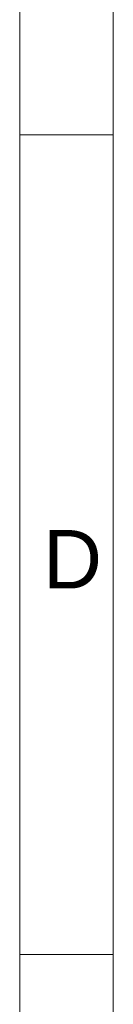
# Model space of a CAD drawing. Header units: millimetres. Extents: x 0 to 594, y 0 to 420.
# Tile 2 of 256: x 0 to 8, y 101 to 185. Entities that reach past the tile are written whole.
import ezdxf

# ---------------------------------------------------------------- set-up
doc = ezdxf.new("R2010")
doc.units = ezdxf.units.MM
doc.layers.add('256', color=7, linetype='Continuous', true_color=0xffffff)
doc.styles.add('Arial', font='txt')

msp = doc.modelspace()

# ---------------------------------------------------------------- linework, layer by layer
at = {"layer": '256', "color": 163, "linetype": 'Continuous', "lineweight": 18}
for p, q in [((0, 0), (0, 420)), ((8, 8), (8, 412)), ((8, 174.958), (0, 174.958)), ((8, 104.875), (0, 104.875))]:
    msp.add_line(p, q, dxfattribs=at)

# ---------------------------------------------------------------- texts
at = {"layer": '256', "color": 18, "linetype": 'Continuous', "lineweight": 13, "insert": (1.993, 136.161), "char_height": 5, "attachment_point": 7, "line_spacing_factor": 1.047437, "style": 'Arial'}
msp.add_mtext('\\fArial|b0|i0;\\W1.0000;D', dxfattribs=at)

doc.saveas('drawing.dxf')
